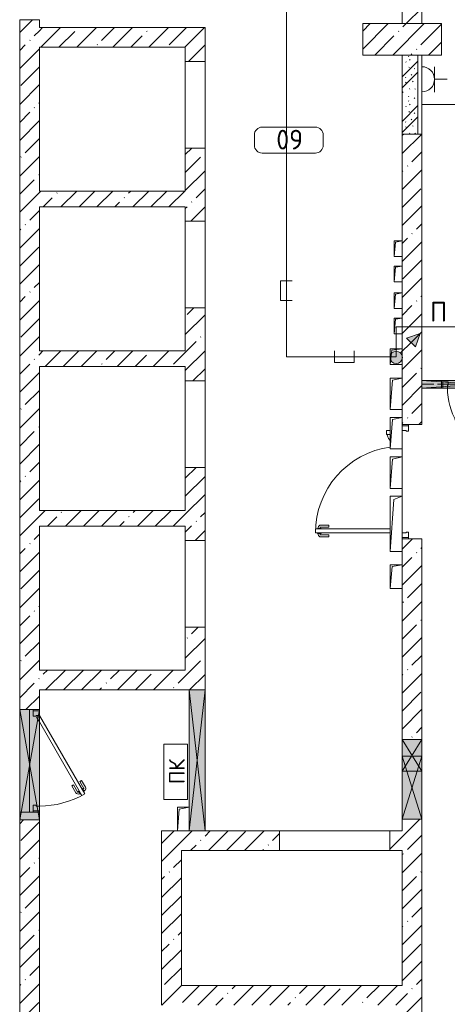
# Model space of a CAD drawing. Header units: millimetres. Extents: x -32229 to 169101, y -13689 to 125138.
# Tile 207 of 256: x 94705 to 100127, y 11211 to 23700. Entities that reach past the tile are written whole.
import ezdxf

# ---------------------------------------------------------------- set-up
doc = ezdxf.new("R2010")
doc.units = ezdxf.units.MM
doc.linetypes.add('3_ Штрих_ 1 х 1 мм', pattern=[400, 200, -200])
for name, color, linetype, lineweight in [('A-____-NOTE-TEXT', 5, 'Continuous', 18), ('A-AREA-____-IDEN', 7, 'Continuous', 9), ('A-DETL-____-THIN', 7, 'Continuous', 9), ('A-DOOR-____-MCUT', 7, 'Continuous', 9), ('A-DOOR-____-OTLN', 7, 'Continuous', 18), ('A-DOOR-FRAM-MCUT', 7, 'Continuous', 9), ('A-DOOR-OPNG-OTLN', 7, 'Continuous', 18), ('A-FLOR-____-OTLN', 7, 'Continuous', 18), ('A-GLAZ-____-MCUT', 7, 'Continuous', 9), ('A-GLAZ-____-OTLN', 7, 'Continuous', 18), ('A-WALL-____-MCUT', 7, 'Continuous', 40), ('A-WALL-____-PATT', 7, 'Continuous', 40), ('G-____-____-TEXT', 7, 'Continuous', 9), ('I-WALL-____-MCUT', 7, 'Continuous', 40), ('M-EQPM-____-OTLN', 7, 'Continuous', 18), ('S-BEAM-____-OTLN', 7, 'Continuous', 18), ('S-COLS-____-MCUT', 7, 'Continuous', 40), ('S-COLS-____-OTLN', 7, 'Continuous', 18)]:
    doc.layers.add(name, color=color, linetype=linetype, lineweight=lineweight)
doc.layers.add('A-DETL-____-OTLN', color=7, linetype='Continuous', lineweight=9, true_color=0x00a600)
doc.styles.add('GOST Common', font='GOST_Common.ttf', dxfattribs={"height": 200})
doc.styles.add('GOST Common_5', font='GOST_Common.ttf', dxfattribs={"height": 250})
doc.styles.add('ISOCPEUR', font='isocpeur.ttf', dxfattribs={"height": 250})
pattern_1 = [(45, (0, 0), (-228.0985, 228.0985), []), (45, (228.1, 0), (-228.0985, 228.0985), [403.225, -80.645, 6.706, -73.939])]

# ---------------------------------------------------------------- blocks, each defined once
blk = doc.blocks.new('КР-Проем - Настраиваемый-6364902--01 ЭМ')
at = {"layer": 'A-DOOR-OPNG-OTLN', "color": 253, "lineweight": 13, "true_color": 0xaaaaaa}
for p, q in [((-550, 125), (550, 125)), ((-550, -125), (550, -125))]:
    blk.add_line(p, q, dxfattribs=at)
blk = doc.blocks.new('КР-Проем - Настраиваемый-6365004--01 ЭМ')
at = {"layer": 'A-DOOR-OPNG-OTLN', "color": 253, "lineweight": 13, "true_color": 0xaaaaaa}
for p, q in [((-700, 125), (700, 125)), ((-700, -125), (700, -125))]:
    blk.add_line(p, q, dxfattribs=at)
blk = doc.blocks.new('АР_Дверь однопольная - 1000х2100h_850__Служебные-V5--01 ЭМ')
at = {"layer": 'A-DOOR-____-MCUT', "color": 253, "lineweight": 13, "true_color": 0xaaaaaa}
for p, q in [((311, 475), (-425, 50)), ((-345, 50), (331, 440)), ((331, 440), (311, 475)), ((-425, 50), (-405, 15)), ((-405, 15), (-345, 50))]:
    blk.add_line(p, q, dxfattribs=at)
at = {"layer": 'A-DOOR-____-OTLN', "color": 253, "lineweight": 5, "true_color": 0xaaaaaa}
for p, q in [((139, 433), (228, 485)), ((151, 412), (139, 433)), ((151, 412), (240, 463)), ((196, 334), (285, 385)), ((285, 469), (242, 444)), ((242, 444), (246, 438)), ((253, 451), (247, 461)), ((270, 396), (266, 403)), ((275, 463), (269, 474)), ((313, 421), (270, 396)), ((281, 402), (287, 392)), ((289, 463), (285, 469)), ((303, 415), (309, 404)), ((309, 428), (313, 421)), ((196, 334), (209, 312)), ((209, 312), (298, 363))]:
    blk.add_line(p, q, dxfattribs=at)
for centre, radius, start, end in [((243, 459), 30, 30, 120), ((243, 459), 4.99, 30, 120), ((283, 389), 4.99, 300, 30), ((283, 389), 30, 300, 30), ((-425, 50), 850, 360, 30)]:
    blk.add_arc(centre, radius, start, end, dxfattribs=at)
at = {"layer": 'A-DOOR-FRAM-MCUT', "color": 253, "lineweight": 13, "true_color": 0xaaaaaa}
for p, q in [((-485, 50), (-500, 50)), ((-425, 50), (-485, 50)), ((-485, 50), (-485, -30)), ((-425, 10), (-425, 50)), ((-415, 10), (-425, 10)), ((-415, -30), (-415, 10)), ((425, 10), (415, 10)), ((415, 10), (415, -30)), ((485, 50), (425, 50)), ((425, 50), (425, 10)), ((485, -30), (485, 50)), ((485, 50), (500, 50)), ((-485, -30), (-500, -30)), ((-485, -30), (-415, -30)), ((415, -30), (485, -30)), ((485, -30), (500, -30))]:
    blk.add_line(p, q, dxfattribs=at)
blk = doc.blocks.new('АР_Отверстие прямоугольное - ВК-4544068--01 ЭМ')
at = {"layer": 'A-GLAZ-____-OTLN', "lineweight": 13, "true_color": 0xf0f0f0}
blk.add_hatch(color=7, dxfattribs=at).paths.add_polyline_path([(-575, 120), (-575, -125), (825, -125), (825, 125), (-575, 125)])
at = {"layer": 'A-GLAZ-____-MCUT', "color": 253, "lineweight": 13, "true_color": 0xaaaaaa}
for p, q in [((-575, 125), (-575, -125)), ((825, 125), (825, -125))]:
    blk.add_line(p, q, dxfattribs=at)
at = {"layer": 'A-GLAZ-____-OTLN', "color": 253, "lineweight": 5, "true_color": 0xaaaaaa}
for p, q in [((825, 125), (-575, -125)), ((-575, 125), (825, -125))]:
    blk.add_line(p, q, dxfattribs=at)
at = {"layer": 'A-GLAZ-____-OTLN', "color": 253, "lineweight": 13, "true_color": 0xaaaaaa}
for p, q in [((825, 125), (-575, 125)), ((-575, 125), (-575, -125)), ((825, -125), (825, 125)), ((-575, -125), (825, -125))]:
    blk.add_line(p, q, dxfattribs=at)
blk = doc.blocks.new('АР_Отверстие прямоугольное - ВК-4852501--01 ЭМ')
at = {"layer": 'A-GLAZ-____-OTLN', "lineweight": 13, "true_color": 0xf0f0f0}
blk.add_hatch(color=7, dxfattribs=at).paths.add_polyline_path([(-275, 115), (-275, -125), (335, -125), (335, 125), (-275, 125)])
at = {"layer": 'A-GLAZ-____-MCUT', "color": 253, "lineweight": 13, "true_color": 0xaaaaaa}
for p, q in [((-275, 125), (-275, -125)), ((525, 125), (525, -125))]:
    blk.add_line(p, q, dxfattribs=at)
at = {"layer": 'A-GLAZ-____-OTLN', "color": 253, "lineweight": 5, "true_color": 0xaaaaaa}
for p, q in [((525, 125), (-275, -125)), ((-275, 125), (525, -125))]:
    blk.add_line(p, q, dxfattribs=at)
at = {"layer": 'A-GLAZ-____-OTLN', "color": 253, "lineweight": 13, "true_color": 0xaaaaaa}
for p, q in [((525, 125), (-275, 125)), ((-275, 125), (-275, -125)), ((525, -125), (525, 125)), ((-275, -125), (525, -125))]:
    blk.add_line(p, q, dxfattribs=at)
blk = doc.blocks.new('АР_Отверстие прямоугольное - ОВВ-5158848--01 ЭМ')
at = {"layer": 'A-GLAZ-____-OTLN', "lineweight": 13, "true_color": 0xf0f0f0}
blk.add_hatch(color=7, dxfattribs=at).paths.add_polyline_path([(-375, 50), (-550, 50), (-550, -50), (800, -50), (800, 50), (-295, 50)])
at = {"layer": 'A-GLAZ-____-MCUT', "color": 253, "lineweight": 13, "true_color": 0xaaaaaa}
for p, q in [((-550, 50), (-550, -50)), ((800, 50), (800, -50))]:
    blk.add_line(p, q, dxfattribs=at)
at = {"layer": 'A-GLAZ-____-OTLN', "color": 253, "lineweight": 5, "true_color": 0xaaaaaa}
for p, q in [((800, 50), (-550, -50)), ((-550, 50), (800, -50))]:
    blk.add_line(p, q, dxfattribs=at)
at = {"layer": 'A-GLAZ-____-OTLN', "color": 253, "lineweight": 13, "true_color": 0xaaaaaa}
for p, q in [((800, 50), (-550, 50)), ((-550, 50), (-550, -50)), ((800, -50), (800, 50)), ((-550, -50), (800, -50))]:
    blk.add_line(p, q, dxfattribs=at)
blk = doc.blocks.new('АР_Дверь однопольная - 1300х2100h_лест__лифт_ холл-4751207--01 ЭМ')
at = {"layer": 'A-DOOR-____-MCUT', "color": 253, "lineweight": 13, "true_color": 0xaaaaaa}
for p, q in [((421, 700), (-575, 125)), ((-495, 125), (441, 665)), ((441, 665), (421, 700)), ((-575, 125), (-555, 90)), ((-555, 90), (-495, 125))]:
    blk.add_line(p, q, dxfattribs=at)
at = {"layer": 'A-DOOR-____-OTLN', "color": 253, "lineweight": 5, "true_color": 0xaaaaaa}
for p, q in [((249, 658), (337, 710)), ((261, 637), (249, 658)), ((261, 637), (350, 688)), ((395, 694), (352, 669)), ((352, 669), (356, 663)), ((363, 676), (357, 686)), ((380, 621), (376, 628)), ((384, 688), (378, 699)), ((423, 646), (380, 621)), ((391, 627), (397, 617)), ((399, 688), (395, 694)), ((412, 640), (418, 629)), ((419, 653), (423, 646)), ((306, 559), (395, 610)), ((306, 559), (319, 537)), ((319, 537), (407, 588))]:
    blk.add_line(p, q, dxfattribs=at)
for centre, radius, start, end in [((352, 684), 30, 30, 120), ((352, 684), 4.99, 30, 120), ((392, 614), 30, 300, 30), ((-575, 125), 1150, 360, 30), ((392, 614), 4.99, 300, 30)]:
    blk.add_arc(centre, radius, start, end, dxfattribs=at)
at = {"layer": 'A-DOOR-FRAM-MCUT', "color": 253, "lineweight": 13, "true_color": 0xaaaaaa}
for p, q in [((-635, 125), (-650, 125)), ((-575, 125), (-635, 125)), ((-635, 125), (-635, 45)), ((-575, 85), (-575, 125)), ((635, 125), (575, 125)), ((575, 125), (575, 85)), ((635, 45), (635, 125)), ((635, 125), (650, 125)), ((-635, 45), (-650, 45)), ((-635, 45), (-565, 45)), ((-565, 85), (-575, 85)), ((-565, 45), (-565, 85)), ((575, 85), (565, 85)), ((565, 85), (565, 45)), ((565, 45), (635, 45)), ((635, 45), (650, 45))]:
    blk.add_line(p, q, dxfattribs=at)
blk = doc.blocks.new('АР_Дверь двупольная - 1450х2100h_1100_200__ЛК-5436406--01 ЭМ')
at = {"layer": 'A-DOOR-____-MCUT', "color": 253, "lineweight": 13, "true_color": 0xaaaaaa}
for p, q in [((-650, 276), (-650, 1225)), ((-650, 1225), (-600, 1225)), ((-600, 1225), (-600, 276)), ((650, 325), (600, 325)), ((600, 325), (600, 276)), ((650, 276), (650, 325)), ((-600, 125), (-650, 125)), ((600, 125), (650, 125))]:
    blk.add_line(p, q, dxfattribs=at)
at = {"layer": 'A-DOOR-____-OTLN', "color": 253, "lineweight": 5, "true_color": 0xaaaaaa}
for p, q in [((-700, 1055), (-700, 1158)), ((-675, 1055), (-675, 1158)), ((-658, 1188), (-670, 1188)), ((-658, 1163), (-670, 1163)), ((-658, 1200), (-658, 1150)), ((-650, 1200), (-658, 1200)), ((-658, 1150), (-650, 1150)), ((-600, 1200), (-592, 1200)), ((-592, 1150), (-600, 1150)), ((-592, 1200), (-592, 1150)), ((-592, 1188), (-580, 1188)), ((-592, 1163), (-580, 1163)), ((-575, 1055), (-575, 1158)), ((-550, 1055), (-550, 1158)), ((-675, 1055), (-700, 1055)), ((-575, 1055), (-550, 1055))]:
    blk.add_line(p, q, dxfattribs=at)
for centre, radius, start, end in [((-670, 1158), 30, 90, 180), ((-670, 1158), 4.99, 90, 180), ((-650, 125), 1100, 7.8807, 90), ((-580, 1158), 30, 360, 90), ((-580, 1158), 4.99, 0, 90), ((650, 125), 200, 90, 130.2716)]:
    blk.add_arc(centre, radius, start, end, dxfattribs=at)
at = {"layer": 'A-DOOR-FRAM-MCUT', "color": 253, "lineweight": 13, "true_color": 0xaaaaaa}
for p, q in [((-710, 125), (-725, 125)), ((-710, 125), (-650, 125)), ((-710, 45), (-710, 125)), ((-650, 125), (-650, 75)), ((710, 125), (650, 125)), ((650, 125), (650, 75)), ((710, 45), (710, 125)), ((710, 125), (725, 125)), ((-710, 45), (-725, 45)), ((-640, 45), (-710, 45)), ((-650, 75), (-640, 75)), ((-640, 75), (-640, 45)), ((650, 75), (640, 75)), ((640, 75), (640, 45)), ((640, 45), (710, 45)), ((710, 45), (725, 45))]:
    blk.add_line(p, q, dxfattribs=at)
blk = doc.blocks.new('АР_Канал вертикальный прямоугольный - ПК-5259682--01 ЭМ')
at = {"layer": 'M-EQPM-____-OTLN', "color": 253, "lineweight": 13, "true_color": 0xaaaaaa}
for p, q in [((350, 150), (-350, 150)), ((-350, 150), (-350, -150)), ((-350, -150), (-350, 150)), ((-350, 150), (350, 150)), ((350, -150), (350, 150)), ((350, 150), (350, -150)), ((-350, -150), (350, -150)), ((350, -150), (-350, -150))]:
    blk.add_line(p, q, dxfattribs=at)
blk = doc.blocks.new('АР_Отверстие прямоугольное - ВК-3679757--01 ЭМ')
at = {"layer": 'A-GLAZ-____-OTLN', "lineweight": 13, "true_color": 0xf0f0f0}
blk.add_hatch(color=7, dxfattribs=at).paths.add_polyline_path([(1020, 100), (-770, 100), (-770, -100), (1020, -100), (1020, 17)])
at = {"layer": 'A-GLAZ-____-MCUT', "color": 253, "lineweight": 13, "true_color": 0xaaaaaa}
for p, q in [((-770, 100), (-770, -100)), ((1020, 100), (1020, -100))]:
    blk.add_line(p, q, dxfattribs=at)
at = {"layer": 'A-GLAZ-____-OTLN', "color": 253, "lineweight": 5, "true_color": 0xaaaaaa}
for p, q in [((1020, 100), (-770, -100)), ((-770, 100), (1020, -100))]:
    blk.add_line(p, q, dxfattribs=at)
at = {"layer": 'A-GLAZ-____-OTLN', "color": 253, "lineweight": 13, "true_color": 0xaaaaaa}
for p, q in [((1020, 100), (-770, 100)), ((-770, 100), (-770, -100)), ((1020, -100), (1020, 100)), ((-770, -100), (1020, -100))]:
    blk.add_line(p, q, dxfattribs=at)
blk = doc.blocks.new('АР_Канал вертикальный прямоугольный - АПТ-5437789--01 ЭМ')
at = {"layer": 'M-EQPM-____-OTLN', "color": 253, "lineweight": 13, "true_color": 0xaaaaaa}
for p, q in [((75, 150), (-75, 150)), ((-75, 150), (-75, -150)), ((75, 150), (-75, 150)), ((-75, 150), (-75, -150)), ((-75, -150), (-75, 150)), ((-75, 150), (75, 150)), ((-75, -150), (-52.5, 127.5)), ((-75, -150), (-52.5, 127.5)), ((-52.5, 127.5), (75, 150)), ((-52.5, 127.5), (75, 150)), ((75, -150), (75, 150)), ((75, 150), (75, -150)), ((-75, -150), (75, -150)), ((75, -150), (-75, -150))]:
    blk.add_line(p, q, dxfattribs=at)
blk = doc.blocks.new('АР_Канал вертикальный прямоугольный - СС-5432436--01 ЭМ')
at = {"layer": 'M-EQPM-____-OTLN', "color": 253, "lineweight": 13, "true_color": 0xaaaaaa}
for p, q in [((50, 100), (-50, 100)), ((-50, 100), (-50, -100)), ((50, 100), (-50, 100)), ((-50, 100), (-50, -100)), ((-50, -100), (-50, 100)), ((-50, 100), (50, 100)), ((-50, -100), (-35, 85)), ((-50, -100), (-35, 85)), ((-35, 85), (50, 100)), ((-35, 85), (50, 100)), ((50, -100), (50, 100)), ((50, 100), (50, -100)), ((-50, -100), (50, -100)), ((50, -100), (-50, -100))]:
    blk.add_line(p, q, dxfattribs=at)
blk = doc.blocks.new('АР_Перемычка - 100_Уx1_75x5__250-250-V90--01 ЭМ')
at = {"layer": 'S-BEAM-____-OTLN', "color": 9, "linetype": '3_ Штрих_ 1 х 1 мм', "lineweight": 15, "true_color": 0xc4c4c4}
for p, q in [((-750, 50), (-750, -50)), ((750, 50), (750, -50)), ((-750, 0), (-600, 0)), ((-600, 0), (750, 0))]:
    blk.add_line(p, q, dxfattribs=at)
blk = doc.blocks.new('АР_Отверстие прямоугольное - ОВВ-4852585--01 ЭМ')
at = {"layer": 'A-GLAZ-____-OTLN', "lineweight": 13, "true_color": 0xf0f0f0}
blk.add_hatch(color=7, dxfattribs=at).paths.add_polyline_path([(325, -73.72), (325, 125), (-75, 125), (-75, -125), (325, -125)])
at = {"layer": 'A-GLAZ-____-MCUT', "color": 253, "lineweight": 13, "true_color": 0xaaaaaa}
for p, q in [((-75, 125), (-75, -125)), ((325, 125), (325, -125))]:
    blk.add_line(p, q, dxfattribs=at)
at = {"layer": 'A-GLAZ-____-OTLN', "color": 253, "lineweight": 5, "true_color": 0xaaaaaa}
for p, q in [((-75, 125), (135, -6.25)), ((325, 125), (135, 6.25)), ((135, 6.25), (-75, -125)), ((135, -6.25), (325, -125))]:
    blk.add_line(p, q, dxfattribs=at)
at = {"layer": 'A-GLAZ-____-OTLN', "color": 253, "lineweight": 13, "true_color": 0xaaaaaa}
for p, q in [((135, 125), (-75, 125)), ((-75, 125), (-75, -125)), ((325, 125), (135, 125)), ((325, -125), (325, 125)), ((-75, -125), (135, -125)), ((135, -125), (325, -125))]:
    blk.add_line(p, q, dxfattribs=at)
blk = doc.blocks.new('АР_Перемычка - 100_Уx1_75x5__Оп_250-0_125x80x5_-6370826--01 ЭМ')
at = {"layer": 'S-BEAM-____-OTLN', "color": 9, "linetype": '3_ Штрих_ 1 х 1 мм', "lineweight": 15, "true_color": 0xc4c4c4}
for p, q in [((-925, 50), (-925, -50)), ((675, 50), (675, -50)), ((-925, 0), (675, 0))]:
    blk.add_line(p, q, dxfattribs=at)
blk = doc.blocks.new('АР_Канал вертикальный прямоугольный - ЭОМ-6033794--01 ЭМ')
at = {"layer": 'M-EQPM-____-OTLN', "color": 253, "lineweight": 13, "true_color": 0xaaaaaa}
for p, q in [((75, 100), (-75, 100)), ((-75, 100), (-75, -100)), ((75, 100), (-75, 100)), ((-75, 100), (-75, -100)), ((-75, -100), (-75, 100)), ((-75, 100), (75, 100)), ((-75, -100), (-57.5, 82.5)), ((-75, -100), (-57.5, 82.5)), ((-57.5, 82.5), (75, 100)), ((-57.5, 82.5), (75, 100)), ((75, -100), (75, 100)), ((75, 100), (75, -100)), ((-75, -100), (75, -100)), ((75, -100), (-75, -100))]:
    blk.add_line(p, q, dxfattribs=at)
blk = doc.blocks.new('АР_Канал вертикальный прямоугольный - ЭОМ-6936953--01 ЭМ')
at = {"layer": 'M-EQPM-____-OTLN', "color": 253, "lineweight": 13, "true_color": 0xaaaaaa}
for p, q in [((75, 200), (-75, 200)), ((-75, 200), (-75, -200)), ((75, 200), (-75, 200)), ((-75, 200), (-75, -200)), ((-75, -200), (-75, 200)), ((-75, 200), (75, 200)), ((-75, -200), (-47.5, 172.5)), ((-75, -200), (-47.5, 172.5)), ((-47.5, 172.5), (75, 200)), ((-47.5, 172.5), (75, 200)), ((75, -200), (75, 200)), ((75, 200), (75, -200)), ((-75, -200), (75, -200)), ((75, -200), (-75, -200))]:
    blk.add_line(p, q, dxfattribs=at)
blk = doc.blocks.new('АР_Канал вертикальный прямоугольный - ЭОМ-6033889--01 ЭМ')
at = {"layer": 'M-EQPM-____-OTLN', "color": 253, "lineweight": 13, "true_color": 0xaaaaaa}
for p, q in [((75, 150), (-75, 150)), ((-75, 150), (-75, -150)), ((75, 150), (-75, 150)), ((-75, 150), (-75, -150)), ((-75, -150), (-75, 150)), ((-75, 150), (75, 150)), ((-75, -150), (-52.5, 127.5)), ((-75, -150), (-52.5, 127.5)), ((-52.5, 127.5), (75, 150)), ((-52.5, 127.5), (75, 150)), ((75, -150), (75, 150)), ((75, 150), (75, -150)), ((-75, -150), (75, -150)), ((75, -150), (-75, -150))]:
    blk.add_line(p, q, dxfattribs=at)
blk = doc.blocks.new('АР_Канал вертикальный прямоугольный - ЭОМ-6936955--01 ЭМ')
at = {"layer": 'M-EQPM-____-OTLN', "color": 253, "lineweight": 13, "true_color": 0xaaaaaa}
for p, q in [((75, 350), (-75, 350)), ((-75, 350), (-75, -350)), ((75, 350), (-75, 350)), ((-75, 350), (-75, -350)), ((-75, -350), (-75, 350)), ((-75, 350), (75, 350)), ((-75, -350), (-32.5, 307.5)), ((-75, -350), (-32.5, 307.5)), ((-32.5, 307.5), (75, 350)), ((-32.5, 307.5), (75, 350)), ((75, -350), (75, 350)), ((75, 350), (75, -350)), ((-75, -350), (75, -350)), ((75, -350), (-75, -350))]:
    blk.add_line(p, q, dxfattribs=at)
blk = doc.blocks.new('Наметкина 10_РД_АР_П_отсоединено_rvt-1--01 ЭМ')
at = {"layer": 'A-WALL-____-PATT', "lineweight": 5, "true_color": 0xaaaaaa}
h = blk.add_hatch(dxfattribs=at)
h.set_pattern_fill('FP_1', color=253, style=0, pattern_type=2)
h.set_pattern_definition(pattern_1)
h.paths.add_polyline_path([(99805, 23650), (99805, 28050), (99555, 28050), (99555, 23650), (99658, 23650)])
h.paths.add_polyline_path([(99555, 29650), (99805, 29650), (99805, 29750), (99555, 29750), (99555, 29703)])
h = blk.add_hatch(dxfattribs=at)
h.set_pattern_fill('FP_1', color=253, style=0, pattern_type=2)
h.set_pattern_definition(pattern_1)
h.paths.add_polyline_path([(94805, 8150), (94955, 8150), (94955, 13550), (94705, 13550), (94705, 8150)])
h.paths.add_polyline_path([(94955, 19300), (94955, 23700), (94705, 23700), (94705, 14950)])
h.paths.add_polyline_path([(94955, 14950), (94955, 19300), (94705, 14950), (94830, 14950)])
h.paths.add_polyline_path([(94955, 25105), (94955, 25105), (94954, 25105)])
h = blk.add_hatch(dxfattribs=at)
h.set_pattern_fill('FP_1', color=253, style=0, pattern_type=2)
h.set_pattern_definition(pattern_1)
h.paths.add_polyline_path([(95188, 23350), (96805, 23350), (96805, 23600), (94955, 23600), (94955, 23350)])
h = blk.add_hatch(dxfattribs=at)
h.set_pattern_fill('FP_1', color=253, style=0, pattern_type=2)
h.set_pattern_definition(pattern_1)
h.paths.add_polyline_path([(96855, 15200), (97055, 15200), (97055, 15995), (96805, 15995), (96805, 15200), (96811, 15200)])
h.paths.add_polyline_path([(97055, 17095), (97055, 18020), (96805, 18020), (96805, 17095), (96855, 17095)])
h.paths.add_polyline_path([(96811, 19120), (97055, 19120), (97055, 20045), (96805, 20045), (96805, 19120)])
h.paths.add_polyline_path([(96805, 21145), (97055, 21145), (97055, 22070), (96805, 22070), (96805, 21325)])
h.paths.add_polyline_path([(96805, 23170), (97055, 23170), (97055, 23600), (96805, 23600), (96805, 23350)])
h = blk.add_hatch(dxfattribs=at)
h.set_pattern_fill('FP_6', color=253, style=0, pattern_type=2)
h.set_pattern_definition([(135, (300.56, 377.28), (-565.6854, 6e-14), [10, -790]), (135, (349.8, 474.73), (-565.6854, 6e-14), [10, -790]), (135, (423.93, 473.06), (-565.6854, 6e-14), [10, -790]), (135, (229.92, 447.9), (-565.6854, 6e-14), [10, -790]), (135, (155.08, 447.9), (-565.6854, 6e-14), [10, -790]), (135, (114.9, 369.03), (-565.6854, 6e-14), [10, -790]), (135, (132.43, 285.8), (-565.6854, 6e-14), [10, -790]), (135, (214.66, 322), (-565.6854, 6e-14), [10, -790]), (135, (198.16, 261.88), (-565.6854, 6e-14), [10, -790]), (135, (45.2, 272.9), (-565.6854, 6e-14), [10, -790]), (135, (42.32, 336.16), (-565.6854, 6e-14), [10, -790]), (135, (92.26, 192.24), (-565.6854, 6e-14), [10, -790]), (135, (7.07, 149.2), (-565.6854, 6e-14), [10, -790]), (135, (80.6, 95.1), (-565.6854, 6e-14), [10, -790]), (135, (79.53, 36.94), (-565.6854, 6e-14), [10, -790]), (135, (153.87, 74.56), (-565.6854, 6e-14), [10, -790]), (135, (228.35, 124.8), (-565.6854, 6e-14), [10, -790]), (135, (279.75, 180.4), (-565.6854, 6e-14), [10, -790]), (135, (282.9, 31.63), (-565.6854, 6e-14), [10, -790]), (135, (377.38, 53.45), (-565.6854, 6e-14), [10, -790]), (135, (352.28, 102.7), (-565.6854, 6e-14), [10, -790]), (135, (354.05, 0), (-565.6854, 6e-14), [10, -790]), (135, (553.23, 16.45), (-565.6854, 6e-14), [10, -790]), (135, (542.38, 63.45), (-565.6854, 6e-14), [10, -790]), (135, (536.58, 239.3), (-565.6854, 6e-14), [10, -790]), (135, (475.85, 203.9), (-565.6854, 6e-14), [10, -790]), (135, (475.85, 316.54), (-565.6854, 6e-14), [10, -790]), (135, (520.8, 408.7), (-565.6854, 6e-14), [10, -790]), (135, (551.1, 470.8), (-565.6854, 6e-14), [10, -790]), (135, (235.25, 537.93), (-565.6854, 6e-14), [10, -790]), (135, (407.25, 547.65), (-565.6854, 6e-14), [10, -790]), (135, (94.5, 558.6), (-565.6854, 6e-14), [10, -790]), (135, (46.4, 532.3), (-565.6854, 6e-14), [10, -790]), (135, (85.56, 465.04), (-565.6854, 6e-14), [10, -790]), (135, (355.53, 181.14), (-565.6854, 6e-14), [10, -790]), (135, (362.23, 243.6), (-565.6854, 6e-14), [10, -790]), (135, (413.45, 344.1), (-565.6854, 6e-14), [10, -790]), (135, (286.3, 273.25), (-565.6854, 6e-14), [10, -790]), (135, (423.02, 263.72), (-565.6854, 6e-14), [10, -790]), (135, (162.94, 190.2), (-565.6854, 6e-14), [10, -790]), (135, (470.25, 120.93), (-565.6854, 6e-14), [10, -790]), (135, (484.48, 9.78), (-565.6854, 6e-14), [10, -790]), (45, (0, 212.13), (-565.6854, 0), []), (45, (212.13, 0), (-565.6854, 0), []), (45, (353.55, 0), (-565.6854, 0), []), (45, (0, 353.55), (-565.6854, 0), [])])
h.paths.add_polyline_path([(99755, 22250), (99755, 23250), (99555, 23250), (99555, 22250)])
h = blk.add_hatch(dxfattribs=at)
h.set_pattern_fill('FP_1', color=253, style=0, pattern_type=2)
h.set_pattern_definition(pattern_1)
h.paths.add_polyline_path([(99555, 3000), (99805, 3000), (99805, 9550), (99555, 9550), (99555, 3012)])
h.paths.add_polyline_path([(99555, 11000), (99805, 11000), (99805, 13560), (99555, 13560), (99555, 11200)])
h.paths.add_polyline_path([(99805, 14570), (99805, 17115), (99555, 17115), (99555, 14570), (99634, 14570)])
h.paths.add_polyline_path([(99555, 18565), (99805, 18565), (99805, 22250), (99555, 22250), (99555, 18600)])
h = blk.add_hatch(dxfattribs=at)
h.set_pattern_fill('FP_1', color=253, style=0, pattern_type=2)
h.set_pattern_definition(pattern_1)
h.paths.add_polyline_path([(95672, 21325), (96805, 21325), (96805, 21525), (94955, 21525), (94955, 21325), (95455, 21325)])
h = blk.add_hatch(dxfattribs=at)
h.set_pattern_fill('FP_1', color=253, style=0, pattern_type=2)
h.set_pattern_definition(pattern_1)
h.paths.add_polyline_path([(96805, 19300), (96805, 19500), (94955, 19500), (94955, 19300), (96755, 19300)])
h = blk.add_hatch(dxfattribs=at)
h.set_pattern_fill('FP_1', color=253, style=0, pattern_type=2)
h.set_pattern_definition(pattern_1)
h.paths.add_polyline_path([(96805, 17275), (96805, 17475), (94955, 17475), (94955, 17275), (96755, 17275)])
h = blk.add_hatch(dxfattribs=at)
h.set_pattern_fill('FP_1', color=253, style=0, pattern_type=2)
h.set_pattern_definition(pattern_1)
h.paths.add_polyline_path([(96208, 15200), (96805, 15200), (96805, 15450), (94955, 15450), (94955, 15200)])
h = blk.add_hatch(dxfattribs=at)
h.set_pattern_fill('FP_1', color=253, style=0, pattern_type=2)
h.set_pattern_definition(pattern_1)
h.paths.add_polyline_path([(99538, 13160), (99555, 13160), (99555, 13410), (99400, 13410), (99400, 13160)])
h.paths.add_polyline_path([(96855, 13160), (98000, 13160), (98000, 13410), (96505, 13410), (96505, 13160), (96811, 13160)])
h = blk.add_hatch(dxfattribs=at)
h.set_pattern_fill('FP_1', color=253, style=0, pattern_type=2)
h.set_pattern_definition(pattern_1)
h.paths.add_polyline_path([(96755, 11450), (96755, 13160), (96505, 13160), (96505, 11450), (96536, 11450)])
h = blk.add_hatch(dxfattribs=at)
h.set_pattern_fill('FP_1', color=253, style=0, pattern_type=2)
h.set_pattern_definition(pattern_1)
h.paths.add_polyline_path([(96811, 11200), (99555, 11200), (99555, 11450), (96505, 11450), (96505, 11200), (96755, 11200)])
at = {"layer": 'S-COLS-____-OTLN', "lineweight": 5, "true_color": 0xaaaaaa}
h = blk.add_hatch(dxfattribs=at)
h.set_pattern_fill('FP_1', color=253, style=0, pattern_type=2)
h.set_pattern_definition(pattern_1)
h.paths.add_polyline_path([(99055, 23250), (100055, 23250), (100055, 23650), (99055, 23650), (99055, 23600)])
at = {"layer": 'A-FLOR-____-OTLN', "color": 253, "lineweight": 13, "true_color": 0xaaaaaa}
for p, q in [((99805, 23250), (99805, 22250)), ((97055, 23170), (97055, 22070)), ((97055, 21145), (97055, 20046)), ((99805, 20046), (99805, 19125)), ((97055, 19120), (97055, 18020)), ((99805, 19025), (99805, 18600)), ((100055, 19025), (100070, 19025)), ((100070, 19025), (100055, 19025)), ((99555, 18550), (99555, 18565)), ((99555, 18565), (99555, 18550)), ((99555, 17240), (99555, 18440)), ((99555, 18440), (99555, 17240)), ((99555, 17115), (99555, 17130)), ((99555, 17130), (99555, 17115)), ((97055, 17095), (97055, 15995)), ((96855, 15200), (96811, 15200)), ((96855, 13710), (96855, 15200)), ((97055, 15200), (97055, 13410)), ((94830, 14950), (94705, 14950)), ((94830, 13650), (94830, 14950)), ((94830, 14950), (94830, 13650)), ((96855, 13410), (96855, 13710)), ((97055, 13410), (98000, 13410)), ((98000, 13410), (99400, 13410)), ((99400, 13410), (99555, 13410))]:
    blk.add_line(p, q, dxfattribs=at)
at = {"layer": 'A-WALL-____-MCUT', "color": 253, "lineweight": 13, "true_color": 0xaaaaaa}
for p, q in [((99555, 28050), (99555, 23650)), ((99805, 23650), (99805, 25630)), ((94705, 23700), (94705, 14950)), ((94955, 23700), (94705, 23700)), ((94955, 23600), (94955, 23700)), ((99555, 23650), (99805, 23650)), ((96805, 23600), (94955, 23600)), ((97055, 23600), (96805, 23600)), ((97055, 23170), (97055, 23600)), ((94955, 23350), (96805, 23350)), ((94955, 21525), (94955, 23350)), ((96805, 23350), (96805, 23170)), ((96805, 23170), (97055, 23170)), ((99555, 22250), (99555, 20895)), ((99805, 22250), (99755, 22250)), ((99805, 19125), (99805, 22250)), ((97055, 22070), (96805, 22070)), ((96805, 22070), (96805, 21525)), ((97055, 21145), (97055, 22070)), ((96805, 21525), (94955, 21525)), ((94955, 19500), (94955, 21325)), ((94955, 21325), (96805, 21325)), ((96805, 21325), (96805, 21145)), ((96805, 21145), (97055, 21145)), ((99555, 20695), (99555, 20575)), ((99555, 20375), (99555, 20235)), ((97055, 20045), (96805, 20045)), ((96805, 20045), (96805, 19500)), ((97055, 19120), (97055, 20045)), ((99555, 20035), (99555, 19915)), ((99555, 19715), (99555, 18565)), ((96805, 19500), (94955, 19500)), ((94955, 17475), (94955, 19300)), ((94955, 19300), (96805, 19300)), ((96805, 19300), (96805, 19120)), ((96805, 19120), (97055, 19120)), ((99805, 19025), (99805, 19125)), ((99805, 18565), (99805, 19025)), ((99555, 18565), (99805, 18565)), ((97055, 18020), (96805, 18020)), ((96805, 18020), (96805, 17475)), ((97055, 17095), (97055, 18020)), ((96805, 17475), (94955, 17475)), ((94955, 15450), (94955, 17275)), ((94955, 17275), (96805, 17275)), ((96805, 17275), (96805, 17095)), ((99555, 17115), (99555, 14570)), ((99805, 17115), (99555, 17115)), ((99805, 14570), (99805, 17115)), ((96805, 17095), (97055, 17095)), ((97055, 15995), (96805, 15995)), ((96805, 15995), (96805, 15450)), ((97055, 15200), (97055, 15995)), ((96805, 15450), (94955, 15450)), ((94955, 14950), (94955, 15200)), ((94955, 15200), (96805, 15200)), ((96805, 15200), (96855, 15200)), ((96855, 15200), (97055, 15200)), ((94705, 14950), (94955, 14950)), ((99555, 14570), (99555, 14360)), ((99805, 14360), (99805, 14570)), ((99555, 14360), (99555, 14170)), ((99805, 14170), (99805, 14360)), ((99555, 14170), (99555, 13560)), ((99805, 13560), (99805, 14170)), ((94705, 13650), (94705, 13550)), ((94955, 13650), (94705, 13650)), ((94955, 13550), (94955, 13650)), ((94705, 13550), (94705, 8150)), ((94955, 8150), (94955, 13550)), ((99555, 13560), (99555, 13410)), ((99805, 11000), (99805, 13560)), ((96855, 13410), (96505, 13410)), ((96505, 13410), (96505, 13160)), ((97055, 13410), (96855, 13410)), ((98000, 13410), (97055, 13410)), ((98000, 13160), (98000, 13410)), ((99555, 13410), (99400, 13410)), ((99400, 13410), (99400, 13160)), ((96505, 13160), (96505, 11450)), ((96755, 13160), (98000, 13160)), ((96755, 11450), (96755, 13160)), ((99400, 13160), (99555, 13160)), ((99555, 13160), (99555, 11450)), ((96505, 11450), (96505, 11200)), ((99555, 11450), (96755, 11450))]:
    blk.add_line(p, q, dxfattribs=at)
at = {"layer": 'A-WALL-____-MCUT', "color": 253, "lineweight": 15, "true_color": 0xaaaaaa}
for p, q in [((99755, 22250), (99555, 22250)), ((99555, 22250), (99755, 22250))]:
    blk.add_line(p, q, dxfattribs=at)
at = {"layer": 'I-WALL-____-MCUT', "color": 253, "lineweight": 13, "true_color": 0xaaaaaa}
for p, q in [((99555, 23250), (99555, 22250)), ((99755, 23250), (99555, 23250)), ((99755, 22250), (99755, 23250)), ((100055, 19125), (99805, 19125)), ((99805, 19125), (99805, 19025)), ((100055, 19025), (100055, 19125)), ((99805, 19025), (100055, 19025))]:
    blk.add_line(p, q, dxfattribs=at)
at = {"layer": 'S-COLS-____-MCUT', "color": 253, "lineweight": 15, "true_color": 0xaaaaaa}
for p, q in [((100055, 23650), (99055, 23650)), ((99055, 23650), (99055, 23250)), ((100055, 23250), (100055, 23650)), ((99055, 23250), (100055, 23250))]:
    blk.add_line(p, q, dxfattribs=at)
at = {"layer": 'A-DOOR-____-OTLN', "color": 253, "lineweight": 13, "true_color": 0xaaaaaa}
for name, p, rotation in [('КР-Проем - Настраиваемый-6364902--01 ЭМ', (96930, 22620), 89.9999999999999), ('КР-Проем - Настраиваемый-6364902--01 ЭМ', (96930, 20595), 89.9999999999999), ('КР-Проем - Настраиваемый-6364902--01 ЭМ', (96930, 18570), 89.9999999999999), ('АР_Дверь однопольная - 1000х2100h_850__Служебные-V5--01 ЭМ', (100555, 19075), 180), ('АР_Дверь двупольная - 1450х2100h_1100_200__ЛК-5436406--01 ЭМ', (99680, 17840), 89.9999999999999), ('КР-Проем - Настраиваемый-6364902--01 ЭМ', (96930, 16545), 89.9999999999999), ('АР_Дверь однопольная - 1300х2100h_лест__лифт_ холл-4751207--01 ЭМ', (94830, 14300), 269.9999999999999), ('КР-Проем - Настраиваемый-6365004--01 ЭМ', (98700, 13285), 180)]:
    blk.add_blockref(name, p, dxfattribs=dict(at, rotation=rotation))
at = {"layer": 'A-GLAZ-____-OTLN', "color": 253, "lineweight": 13, "true_color": 0xaaaaaa}
for name, p, rotation in [('АР_Отверстие прямоугольное - ОВВ-5158848--01 ЭМ', (100605, 19075), 180), ('АР_Отверстие прямоугольное - ВК-3679757--01 ЭМ', (96955, 14430), 270), ('АР_Отверстие прямоугольное - ВК-4544068--01 ЭМ', (94830, 14125), 89.99999999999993), ('АР_Отверстие прямоугольное - ОВВ-4852585--01 ЭМ', (99680, 14495), 269.9999999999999), ('АР_Отверстие прямоугольное - ВК-4852501--01 ЭМ', (99680, 13835), 89.9999999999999)]:
    blk.add_blockref(name, p, dxfattribs=dict(at, rotation=rotation))
at = {"layer": 'M-EQPM-____-OTLN', "color": 253, "lineweight": 13, "true_color": 0xaaaaaa}
for name, p in [('АР_Канал вертикальный прямоугольный - СС-5432436--01 ЭМ', (99505, 20795)), ('АР_Канал вертикальный прямоугольный - СС-5432436--01 ЭМ', (99505, 20475)), ('АР_Канал вертикальный прямоугольный - СС-5432436--01 ЭМ', (99505, 20135)), ('АР_Канал вертикальный прямоугольный - СС-5432436--01 ЭМ', (99505, 19815)), ('АР_Канал вертикальный прямоугольный - ЭОМ-6033794--01 ЭМ', (99480, 19425)), ('АР_Канал вертикальный прямоугольный - ЭОМ-6936953--01 ЭМ', (99480, 18955)), ('АР_Канал вертикальный прямоугольный - ЭОМ-6936953--01 ЭМ', (99480, 18455)), ('АР_Канал вертикальный прямоугольный - ЭОМ-6936953--01 ЭМ', (99480, 17955)), ('АР_Канал вертикальный прямоугольный - ЭОМ-6936955--01 ЭМ', (99480, 17305)), ('АР_Канал вертикальный прямоугольный - ЭОМ-6033889--01 ЭМ', (99480, 16635)), ('АР_Канал вертикальный прямоугольный - АПТ-5437789--01 ЭМ', (96780, 13560))]:
    blk.add_blockref(name, p, dxfattribs=at)
at = {"layer": 'M-EQPM-____-OTLN', "color": 253, "lineweight": 13, "true_color": 0xaaaaaa, "rotation": 90.00000000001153}
blk.add_blockref('АР_Канал вертикальный прямоугольный - ПК-5259682--01 ЭМ', (96685, 14160), dxfattribs=at)
at = {"layer": 'S-BEAM-____-OTLN', "color": 253, "lineweight": 13, "true_color": 0xaaaaaa, "rotation": 180}
for name, p in [('АР_Перемычка - 100_Уx1_75x5__250-250-V90--01 ЭМ', (100555, 19075)), ('АР_Перемычка - 100_Уx1_75x5__Оп_250-0_125x80x5_-6370826--01 ЭМ', (100480, 19075))]:
    blk.add_blockref(name, p, dxfattribs=at)
at = {"layer": 'A-____-NOTE-TEXT', "color": 253, "lineweight": 5, "true_color": 0xaaaaaa, "insert": (96598, 14005), "char_height": 200, "width": 384.81, "attachment_point": 1, "rotation": 90, "style": 'GOST Common'}
blk.add_mtext('ПК', dxfattribs=at)
blk = doc.blocks.new('Марка помещения 2 - Марка помещения 2-1605974--01 ЭМ')
at = {"layer": 'A-AREA-____-IDEN', "color": 253, "true_color": 0xaaaaaa}
for p, q in [((-1.797, 0.841), (1.569, 0.841)), ((-2.297, -0.309), (-2.297, 0.341)), ((2.069, 0.341), (2.069, -0.309)), ((1.569, -0.809), (-1.797, -0.809))]:
    blk.add_line(p, q, dxfattribs=at)
for centre, start, end in [((-1.797, 0.341), 90, 180), ((1.569, 0.341), 0, 90), ((-1.797, -0.309), 180, 270), ((1.569, -0.309), 270, 360)]:
    blk.add_arc(centre, 0.5, start, end, dxfattribs=at)
blk = doc.blocks.new('УГО Выше ниже синее _ 2020 - УГО Выше ниже синее _ 2020-2080887--01 ЭМ')
at = {"layer": 'A-____-NOTE-TEXT', "lineweight": 9, "true_color": 0xff0000}
blk.add_hatch(color=1, dxfattribs=at).paths.add_polyline_path([(1.215, 0.668), (0.658, 1.225), (1.508, 1.517)])
h = blk.add_hatch(color=1, dxfattribs=at)
edge = h.paths.add_edge_path()
edge.add_arc((0, 0), 0.392, 0, 180)
edge.add_arc((0, 0), 0.392, 180, 360)
at = {"layer": 'A-____-NOTE-TEXT', "color": 1, "lineweight": 9, "true_color": 0xff0000}
for p, q in [((1.508, 1.517), (0.658, 1.225)), ((1.215, 0.668), (1.508, 1.517)), ((0.277, 0.277), (0.941, 0.941)), ((0.658, 1.225), (1.215, 0.668))]:
    blk.add_line(p, q, dxfattribs=at)
blk.add_circle((0, 0), 0.392, dxfattribs=at)
for start, end in [(360, 180), (180, 360)]:
    blk.add_arc((0, 0), 0.392, start, end, dxfattribs=at)

msp = doc.modelspace()

# ---------------------------------------------------------------- linework, layer by layer
at = {"layer": 'A-____-NOTE-TEXT', "color": 5, "lineweight": 9, "true_color": 0x0000ff}
for p, q in [((99805.3, 23104), (99805.3, 22784)), ((99965.3, 22782.2), (99965.3, 23102.2)), ((99965.3, 22944), (100125.3, 22944))]:
    msp.add_line(p, q, dxfattribs=at)
msp.add_arc((99805.3, 22944), 160, 270, 90, dxfattribs=at)
at = {"layer": 'A-DETL-____-OTLN', "color": 1, "true_color": 0xff0000}
for p, q in [((98086.6, 19425), (98086.6, 28593)), ((98161.6, 20386.1), (98011.6, 20386.1)), ((98011.6, 20386.1), (98011.6, 20136.1)), ((98011.6, 20136.1), (98161.6, 20136.1)), ((98695.7, 19500), (98695.7, 19350)), ((98945.7, 19350), (98945.7, 19500)), ((99479.8, 19425), (98086.6, 19425)), ((98695.7, 19350), (98945.7, 19350))]:
    msp.add_line(p, q, dxfattribs=at)
at = {"layer": 'A-DETL-____-OTLN', "color": 5, "true_color": 0x0000ff}
for p in [(99805.3, 22944), (104155.2, 22624)]:
    msp.add_line(p, (99805.3, 22624), dxfattribs=at)
at = {"layer": 'A-DETL-____-THIN'}
for p, q in [((99479.8, 19425), (99479.8, 19805)), ((99479.8, 19805), (101079.8, 19805))]:
    msp.add_line(p, q, dxfattribs=at)

# ---------------------------------------------------------------- block references
at = {"lineweight": 5}
msp.add_blockref('Наметкина 10_РД_АР_П_отсоединено_rvt-1--01 ЭМ', (0, 0), dxfattribs=at)
at = {"layer": 'A-____-NOTE-TEXT', "color": 1, "lineweight": 9, "true_color": 0xff0000, "xscale": 200, "yscale": 200, "zscale": 200}
msp.add_blockref('УГО Выше ниже синее _ 2020 - УГО Выше ниже синее _ 2020-2080887--01 ЭМ', (99479.8, 19416.8), dxfattribs=at)
at = {"layer": 'A-AREA-____-IDEN', "color": 253, "true_color": 0xaaaaaa, "xscale": 199.9999999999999, "yscale": 199.9999999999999, "zscale": 199.9999999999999}
msp.add_blockref('Марка помещения 2 - Марка помещения 2-1605974--01 ЭМ', (98140.3, 22169.8), dxfattribs=at)

# ---------------------------------------------------------------- texts
at = {"layer": 'A-AREA-____-IDEN', "color": 253, "true_color": 0xaaaaaa, "insert": (97958.8, 22303.6), "char_height": 250, "width": 448.945, "attachment_point": 1, "style": 'GOST Common_5'}
msp.add_mtext('09', dxfattribs=at)
at = {"layer": 'G-____-____-TEXT', "insert": (99906.3, 20120.5), "char_height": 250, "width": 240.506, "attachment_point": 1, "style": 'ISOCPEUR'}
msp.add_mtext('\\fISOCPEUR|b0|i0|c204|p34|;П', dxfattribs=at)

doc.saveas('drawing.dxf')
